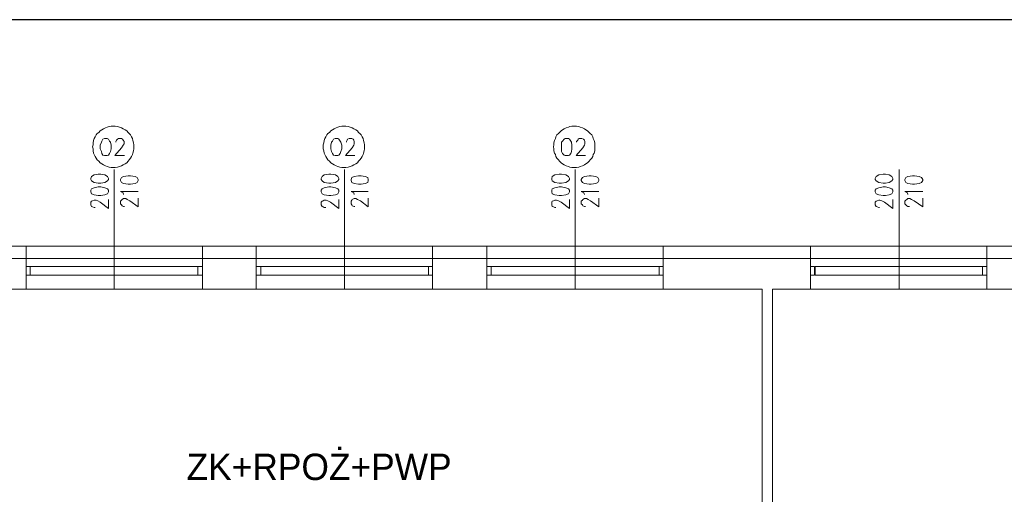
# Model space of a CAD drawing. Header units: centimetres. Extents: x -16053 to 7031, y -7778 to 254.
# Tile 123 of 256: x -12395 to -11277, y -331 to 208. Entities that reach past the tile are written whole.
import ezdxf

# ---------------------------------------------------------------- set-up
doc = ezdxf.new("R2010")
doc.units = ezdxf.units.CM
doc.header["$MEASUREMENT"] = 0
doc.layers.add('ELEKTRYKA', color=1, linetype='CONTINUOUS')
doc.layers.add('OPISY ELEKTRYCZNE', color=120, linetype='CONTINUOUS')
doc.layers.add('konstrukcja', color=250, linetype='CONTINUOUS', lineweight=15)
doc.styles.add('OPRAWY', font='txt')

msp = doc.modelspace()

# ---------------------------------------------------------------- linework, layer by layer
at = {"layer": 'konstrukcja', "linetype": 'Continuous'}
for points in [[(-12288.985, 87.251), (-12291.339, 87.251), (-12293.693, 86.662), (-12296.047, 86.074), (-12297.813, 85.485), (-12300.167, 84.308), (-12301.932, 83.131), (-12303.697, 81.954), (-12305.463, 80.189), (-12307.228, 79.012), (-12308.405, 77.246), (-12309.582, 74.892), (-12310.759, 73.127), (-12311.348, 70.773), (-12311.936, 68.419), (-12311.936, 66.065), (-12312.525, 63.711), (-12311.936, 61.357), (-12311.936, 59.003), (-12311.348, 56.649), (-12310.759, 54.884), (-12309.582, 52.53), (-12308.405, 50.765), (-12307.228, 48.999), (-12305.463, 47.234), (-12303.697, 45.468), (-12301.932, 44.291), (-12300.167, 43.114), (-12297.813, 41.937), (-12296.047, 41.349), (-12293.693, 40.76), (-12291.339, 40.172), (-12288.985, 40.172), (-12286.631, 40.172), (-12284.277, 40.76), (-12281.924, 41.349), (-12279.57, 41.937), (-12277.804, 43.114), (-12275.45, 44.291), (-12273.685, 45.468), (-12271.919, 47.234), (-12270.742, 48.999), (-12269.565, 50.765), (-12268.388, 52.53), (-12267.211, 54.884), (-12266.623, 56.649), (-12266.034, 59.003), (-12265.446, 61.357), (-12265.446, 63.711), (-12265.446, 66.065), (-12266.034, 68.419), (-12266.623, 70.773), (-12267.211, 73.127), (-12268.388, 74.892), (-12269.565, 77.246), (-12270.742, 79.012), (-12271.919, 80.189), (-12273.685, 81.954), (-12275.45, 83.131), (-12277.804, 84.308), (-12279.57, 85.485), (-12281.924, 86.074), (-12284.277, 86.662), (-12286.631, 87.251), (-12288.985, 87.251)], [(-12027.11, 87.251), (-12029.464, 87.251), (-12031.817, 86.662), (-12034.171, 86.074), (-12035.937, 85.485), (-12038.291, 84.308), (-12040.056, 83.131), (-12041.822, 81.954), (-12043.587, 80.189), (-12045.353, 79.012), (-12046.53, 77.246), (-12047.707, 74.892), (-12048.884, 73.127), (-12049.472, 70.773), (-12050.06, 68.419), (-12050.649, 66.065), (-12050.649, 63.711), (-12050.649, 61.357), (-12050.06, 59.003), (-12049.472, 56.649), (-12048.884, 54.884), (-12047.707, 52.53), (-12046.53, 50.765), (-12045.353, 48.999), (-12043.587, 47.234), (-12041.822, 45.468), (-12040.056, 44.291), (-12038.291, 43.114), (-12035.937, 41.937), (-12034.171, 41.349), (-12031.817, 40.76), (-12029.464, 40.172), (-12027.11, 40.172), (-12024.756, 40.172), (-12022.402, 40.76), (-12020.048, 41.349), (-12017.694, 41.937), (-12015.928, 43.114), (-12013.574, 44.291), (-12011.809, 45.468), (-12010.632, 47.234), (-12008.867, 48.999), (-12007.69, 50.765), (-12006.513, 52.53), (-12005.336, 54.884), (-12004.747, 56.649), (-12004.159, 59.003), (-12003.57, 61.357), (-12003.57, 63.711), (-12003.57, 66.065), (-12004.159, 68.419), (-12004.747, 70.773), (-12005.336, 73.127), (-12006.513, 74.892), (-12007.69, 77.246), (-12008.867, 79.012), (-12010.632, 80.189), (-12011.809, 81.954), (-12013.574, 83.131), (-12015.928, 84.308), (-12017.694, 85.485), (-12020.048, 86.074), (-12022.402, 86.662), (-12024.756, 87.251), (-12027.11, 87.251)], [(-11765.822, 87.251), (-11768.176, 87.251), (-11770.53, 86.662), (-11772.296, 86.074), (-11774.65, 85.485), (-11777.004, 84.308), (-11778.769, 83.131), (-11780.534, 81.954), (-11782.3, 80.189), (-11783.477, 79.012), (-11785.242, 77.246), (-11786.419, 74.892), (-11787.008, 73.127), (-11788.185, 70.773), (-11788.773, 68.419), (-11788.773, 66.065), (-11789.362, 63.711), (-11788.773, 61.357), (-11788.773, 59.003), (-11788.185, 56.649), (-11787.008, 54.884), (-11786.419, 52.53), (-11785.242, 50.765), (-11783.477, 48.999), (-11782.3, 47.234), (-11780.534, 45.468), (-11778.769, 44.291), (-11777.004, 43.114), (-11774.65, 41.937), (-11772.296, 41.349), (-11770.53, 40.76), (-11768.176, 40.172), (-11765.822, 40.172), (-11762.88, 40.172), (-11760.526, 40.76), (-11758.76, 41.349), (-11756.407, 41.937), (-11754.053, 43.114), (-11752.287, 44.291), (-11750.522, 45.468), (-11748.756, 47.234), (-11747.579, 48.999), (-11745.814, 50.765), (-11744.637, 52.53), (-11744.048, 54.884), (-11742.871, 56.649), (-11742.283, 59.003), (-11742.283, 61.357), (-11742.283, 63.711), (-11742.283, 66.065), (-11742.283, 68.419), (-11742.871, 70.773), (-11744.048, 73.127), (-11744.637, 74.892), (-11745.814, 77.246), (-11747.579, 79.012), (-11748.756, 80.189), (-11750.522, 81.954), (-11752.287, 83.131), (-11754.053, 84.308), (-11756.407, 85.485), (-11758.76, 86.074), (-11760.526, 86.662), (-11762.88, 87.251), (-11765.822, 87.251)], [(-12298.99, 73.127), (-12300.755, 72.538), (-12301.932, 70.185), (-12302.52, 69.008), (-12303.697, 65.477), (-12303.697, 61.357), (-12302.52, 58.415), (-12301.932, 56.061), (-12300.755, 54.295), (-12298.99, 53.707), (-12296.047, 53.707), (-12294.282, 54.295), (-12293.105, 56.061), (-12291.928, 58.415), (-12291.339, 61.357), (-12291.339, 65.477), (-12291.928, 69.008), (-12293.105, 70.185), (-12294.282, 72.538), (-12296.047, 73.127), (-12298.99, 73.127)], [(-12286.043, 69.008), (-12286.043, 69.596), (-12285.454, 71.362), (-12284.277, 72.538), (-12283.1, 73.127), (-12279.57, 73.127), (-12278.393, 72.538), (-12277.804, 71.362), (-12276.627, 69.596), (-12276.627, 67.242), (-12277.804, 65.477), (-12279.57, 62.534), (-12287.22, 53.707), (-12276.039, 53.707)], [(-12037.114, 73.127), (-12038.879, 72.538), (-12040.056, 70.185), (-12041.233, 69.008), (-12041.822, 65.477), (-12041.822, 61.357), (-12041.233, 58.415), (-12040.056, 56.061), (-12038.879, 54.295), (-12037.114, 53.707), (-12034.171, 53.707), (-12032.994, 54.295), (-12031.229, 56.061), (-12030.64, 58.415), (-12029.464, 61.357), (-12029.464, 65.477), (-12030.64, 69.008), (-12031.229, 70.185), (-12032.994, 72.538), (-12034.171, 73.127), (-12037.114, 73.127)], [(-12024.167, 69.008), (-12024.167, 69.596), (-12023.579, 71.362), (-12022.99, 72.538), (-12021.225, 73.127), (-12018.282, 73.127), (-12016.517, 72.538), (-12015.928, 71.362), (-12015.34, 69.596), (-12015.34, 67.242), (-12015.928, 65.477), (-12017.694, 62.534), (-12025.344, 53.707), (-12014.751, 53.707)], [(-11775.827, 73.127), (-11777.004, 72.538), (-11778.769, 70.185), (-11779.946, 69.008), (-11779.946, 65.477), (-11779.946, 61.357), (-11779.946, 58.415), (-11778.769, 56.061), (-11777.004, 54.295), (-11775.827, 53.707), (-11772.296, 53.707), (-11771.119, 54.295), (-11769.353, 56.061), (-11768.765, 58.415), (-11768.176, 61.357), (-11768.176, 65.477), (-11768.765, 69.008), (-11769.353, 70.185), (-11771.119, 72.538), (-11772.296, 73.127), (-11775.827, 73.127)], [(-11762.88, 69.008), (-11762.88, 69.596), (-11761.703, 71.362), (-11761.114, 72.538), (-11759.937, 73.127), (-11756.995, 73.127), (-11755.23, 72.538), (-11754.053, 71.362), (-11753.464, 69.596), (-11753.464, 67.242), (-11754.053, 65.477), (-11755.818, 62.534), (-11763.468, 53.707), (-11752.876, 53.707)], [(-12287.808, 37.818), (-12287.808, -98.122)], [(-12026.521, 37.818), (-12026.521, -98.122)], [(-11764.645, 37.818), (-11764.645, -98.122)], [(-11396.842, 37.818), (-11396.842, -98.122)], [(-12314.29, 26.637), (-12313.702, 24.871), (-12310.759, 23.106), (-12306.051, 22.517), (-12303.109, 22.517), (-12298.401, 23.106), (-12295.459, 24.871), (-12294.282, 26.637), (-12294.282, 27.814), (-12295.459, 30.168), (-12298.401, 31.933), (-12303.109, 32.522), (-12306.051, 32.522), (-12310.759, 31.933), (-12313.702, 30.168), (-12314.29, 27.814), (-12314.29, 26.637)], [(-12280.747, 25.46), (-12279.57, 23.106), (-12277.216, 21.929), (-12271.919, 21.34), (-12269.565, 21.34), (-12264.269, 21.929), (-12261.915, 23.106), (-12260.738, 25.46), (-12260.738, 26.637), (-12261.915, 28.991), (-12264.269, 30.168), (-12269.565, 30.756), (-12271.919, 30.756), (-12277.216, 30.168), (-12279.57, 28.991), (-12280.747, 26.637), (-12280.747, 25.46)], [(-12053.003, 26.637), (-12051.826, 24.871), (-12049.472, 23.106), (-12044.176, 22.517), (-12041.822, 22.517), (-12036.525, 23.106), (-12034.171, 24.871), (-12032.994, 26.637), (-12032.994, 27.814), (-12034.171, 30.168), (-12036.525, 31.933), (-12041.822, 32.522), (-12044.176, 32.522), (-12049.472, 31.933), (-12051.826, 30.168), (-12053.003, 27.814), (-12053.003, 26.637)], [(-12018.871, 25.46), (-12018.282, 23.106), (-12015.34, 21.929), (-12010.632, 21.34), (-12007.69, 21.34), (-12002.982, 21.929), (-12000.039, 23.106), (-11999.451, 25.46), (-11999.451, 26.637), (-12000.039, 28.991), (-12002.982, 30.168), (-12007.69, 30.756), (-12010.632, 30.756), (-12015.34, 30.168), (-12018.282, 28.991), (-12018.871, 26.637), (-12018.871, 25.46)], [(-11791.127, 26.637), (-11790.539, 24.871), (-11787.596, 23.106), (-11782.888, 22.517), (-11779.946, 22.517), (-11775.238, 23.106), (-11772.296, 24.871), (-11771.119, 26.637), (-11771.119, 27.814), (-11772.296, 30.168), (-11775.238, 31.933), (-11779.946, 32.522), (-11782.888, 32.522), (-11787.596, 31.933), (-11790.539, 30.168), (-11791.127, 27.814), (-11791.127, 26.637)], [(-11757.584, 25.46), (-11756.407, 23.106), (-11754.053, 21.929), (-11748.756, 21.34), (-11746.402, 21.34), (-11741.106, 21.929), (-11738.752, 23.106), (-11737.575, 25.46), (-11737.575, 26.637), (-11738.752, 28.991), (-11741.106, 30.168), (-11746.402, 30.756), (-11748.756, 30.756), (-11754.053, 30.168), (-11756.407, 28.991), (-11757.584, 26.637), (-11757.584, 25.46)], [(-11423.913, 26.637), (-11422.736, 24.871), (-11419.793, 23.106), (-11415.085, 22.517), (-11412.143, 22.517), (-11408.024, 23.106), (-11405.081, 24.871), (-11403.904, 26.637), (-11403.904, 27.814), (-11405.081, 30.168), (-11408.024, 31.933), (-11412.143, 32.522), (-11415.085, 32.522), (-11419.793, 31.933), (-11422.736, 30.168), (-11423.913, 27.814), (-11423.913, 26.637)], [(-11390.369, 25.46), (-11389.192, 23.106), (-11386.838, 21.929), (-11381.542, 21.34), (-11379.188, 21.34), (-11373.891, 21.929), (-11371.537, 23.106), (-11369.772, 25.46), (-11369.772, 26.637), (-11371.537, 28.991), (-11373.891, 30.168), (-11379.188, 30.756), (-11381.542, 30.756), (-11386.838, 30.168), (-11389.192, 28.991), (-11390.369, 26.637), (-11390.369, 25.46)], [(-12314.29, 12.513), (-12313.702, 10.159), (-12310.759, 8.982), (-12306.051, 8.394), (-12303.109, 8.394), (-12298.401, 8.982), (-12295.459, 10.159), (-12294.282, 12.513), (-12294.282, 14.278), (-12295.459, 16.044), (-12298.401, 17.221), (-12303.109, 18.398), (-12306.051, 18.398), (-12310.759, 17.221), (-12313.702, 16.044), (-12314.29, 14.278), (-12314.29, 12.513)], [(-12277.216, 9.571), (-12277.804, 11.336), (-12280.747, 13.102), (-12260.738, 13.102)], [(-12053.003, 12.513), (-12051.826, 10.159), (-12049.472, 8.982), (-12044.176, 8.394), (-12041.822, 8.394), (-12036.525, 8.982), (-12034.171, 10.159), (-12032.994, 12.513), (-12032.994, 14.278), (-12034.171, 16.044), (-12036.525, 17.221), (-12041.822, 18.398), (-12044.176, 18.398), (-12049.472, 17.221), (-12051.826, 16.044), (-12053.003, 14.278), (-12053.003, 12.513)], [(-12015.34, 9.571), (-12015.928, 11.336), (-12018.871, 13.102), (-11999.451, 13.102)], [(-11791.127, 12.513), (-11790.539, 10.159), (-11787.596, 8.982), (-11782.888, 8.394), (-11779.946, 8.394), (-11775.238, 8.982), (-11772.296, 10.159), (-11771.119, 12.513), (-11771.119, 14.278), (-11772.296, 16.044), (-11775.238, 17.221), (-11779.946, 18.398), (-11782.888, 18.398), (-11787.596, 17.221), (-11790.539, 16.044), (-11791.127, 14.278), (-11791.127, 12.513)], [(-11754.053, 9.571), (-11754.641, 11.336), (-11757.584, 13.102), (-11737.575, 13.102)], [(-11423.913, 12.513), (-11422.736, 10.159), (-11419.793, 8.982), (-11415.085, 8.394), (-11412.143, 8.394), (-11408.024, 8.982), (-11405.081, 10.159), (-11403.904, 12.513), (-11403.904, 14.278), (-11405.081, 16.044), (-11408.024, 17.221), (-11412.143, 18.398), (-11415.085, 18.398), (-11419.793, 17.221), (-11422.736, 16.044), (-11423.913, 14.278), (-11423.913, 12.513)], [(-11386.838, 9.571), (-11387.427, 11.336), (-11390.369, 13.102), (-11369.772, 13.102)], [(-12309.582, -5.142), (-12310.759, -5.142), (-12312.525, -4.553), (-12313.702, -3.965), (-12314.29, -2.199), (-12314.29, 0.743), (-12313.702, 1.92), (-12312.525, 2.509), (-12310.759, 3.097), (-12308.405, 3.097), (-12306.64, 2.509), (-12303.697, 0.743), (-12294.282, -6.318), (-12294.282, 3.686)], [(-12276.039, -3.965), (-12277.216, -3.965), (-12278.981, -3.376), (-12279.57, -2.199), (-12280.747, -1.022), (-12280.747, 1.92), (-12279.57, 3.097), (-12278.981, 3.686), (-12277.216, 4.863), (-12274.862, 4.863), (-12273.096, 3.686), (-12270.154, 2.509), (-12260.738, -4.553), (-12260.738, 5.451)], [(-12047.707, -5.142), (-12049.472, -5.142), (-12050.649, -4.553), (-12051.826, -3.965), (-12053.003, -2.199), (-12053.003, 0.743), (-12051.826, 1.92), (-12050.649, 2.509), (-12049.472, 3.097), (-12047.118, 3.097), (-12045.353, 2.509), (-12042.41, 0.743), (-12032.994, -6.318), (-12032.994, 3.686)], [(-12014.751, -3.965), (-12015.34, -3.965), (-12017.694, -3.376), (-12018.282, -2.199), (-12018.871, -1.022), (-12018.871, 1.92), (-12018.282, 3.097), (-12017.694, 3.686), (-12015.34, 4.863), (-12013.574, 4.863), (-12011.809, 3.686), (-12008.278, 2.509), (-11999.451, -4.553), (-11999.451, 5.451)], [(-11786.419, -5.142), (-11787.596, -5.142), (-11789.362, -4.553), (-11790.539, -3.965), (-11791.127, -2.199), (-11791.127, 0.743), (-11790.539, 1.92), (-11789.362, 2.509), (-11787.596, 3.097), (-11785.831, 3.097), (-11783.477, 2.509), (-11780.534, 0.743), (-11771.119, -6.318), (-11771.119, 3.686)], [(-11752.876, -3.965), (-11754.053, -3.965), (-11755.818, -3.376), (-11756.407, -2.199), (-11757.584, -1.022), (-11757.584, 1.92), (-11756.407, 3.097), (-11755.818, 3.686), (-11754.053, 4.863), (-11751.699, 4.863), (-11749.933, 3.686), (-11746.991, 2.509), (-11737.575, -4.553), (-11737.575, 5.451)], [(-11419.205, -5.142), (-11419.793, -5.142), (-11421.559, -4.553), (-11422.736, -3.965), (-11423.913, -2.199), (-11423.913, 0.743), (-11422.736, 1.92), (-11421.559, 2.509), (-11419.793, 3.097), (-11418.616, 3.097), (-11416.262, 2.509), (-11413.32, 0.743), (-11403.904, -6.318), (-11403.904, 3.686)], [(-11385.073, -3.965), (-11386.838, -3.965), (-11388.015, -3.376), (-11389.192, -2.199), (-11390.369, -1.022), (-11390.369, 1.92), (-11389.192, 3.097), (-11388.015, 3.686), (-11386.838, 4.863), (-11384.484, 4.863), (-11382.719, 3.686), (-11379.776, 2.509), (-11369.772, -4.553), (-11369.772, 5.451)], [(-15638.641, -564.503), (-12486.132, -564.503), (-12486.132, -63.402), (-12486.132, -49.278), (-10713.023, -49.278), (-10698.899, -49.278), (-10698.899, -2695.694), (-10698.899, -2681.571), (-10462.328, -2681.571), (-10448.205, -2681.571), (-10448.205, -2749.835), (-10448.205, -2763.958), (-10462.328, -2763.958), (-10481.16, -2763.958), (-10481.16, -2855.762), (-10462.328, -2855.762), (-10448.205, -2855.762), (-10448.205, -2930.5), (-10448.205, -2944.623), (-10698.899, -2944.623), (-10698.899, -4582.965)], [(-12387.851, -63.402), (-12387.851, -49.278)], [(-12187.766, -63.402), (-12187.766, -49.278)], [(-12126.564, -63.402), (-12126.564, -49.278)], [(-11926.479, -63.402), (-11926.479, -49.278)], [(-11864.688, -49.866), (-11865.276, -49.278)], [(-11864.688, -63.402), (-11864.688, -49.278)], [(-11664.603, -63.402), (-11664.603, -49.278)], [(-11497.473, -63.402), (-11497.473, -49.278)], [(-11297.388, -63.402), (-11297.388, -49.278)], [(-12472.008, -578.626), (-12472.008, -63.402), (-12387.851, -63.402)], [(-12387.851, -98.122), (-12387.851, -63.402)], [(-12387.851, -63.402), (-12187.766, -63.402)], [(-12126.564, -63.402), (-12187.766, -63.402), (-12187.766, -98.122), (-12126.564, -98.122), (-12126.564, -63.402)], [(-12187.766, -98.122), (-12187.766, -63.402)], [(-12126.564, -98.122), (-12126.564, -63.402)], [(-12126.564, -63.402), (-11926.479, -63.402)], [(-11926.479, -98.122), (-11864.688, -98.122), (-11864.688, -63.402), (-11926.479, -63.402), (-11926.479, -98.122)], [(-11926.479, -98.122), (-11926.479, -63.402)], [(-11864.688, -98.122), (-11864.688, -63.402)], [(-11864.688, -63.402), (-11664.603, -63.402)], [(-11497.473, -63.402), (-11664.603, -63.402)], [(-11664.603, -98.122), (-11664.603, -63.402)], [(-11497.473, -98.122), (-11497.473, -63.402)], [(-11497.473, -63.402), (-11297.388, -63.402)], [(-11297.388, -98.122), (-11297.388, -63.402)], [(-11297.388, -98.122), (-11235.597, -98.122), (-11235.597, -63.402), (-11297.388, -63.402), (-11297.388, -98.122)], [(-12387.851, -72.229), (-12387.851, -82.233), (-12383.143, -82.233), (-12383.143, -72.229), (-12387.851, -72.229)], [(-12187.766, -72.229), (-12383.143, -72.229), (-12383.143, -82.233), (-12187.766, -82.233), (-12187.766, -72.229)], [(-12193.062, -72.229), (-12193.062, -82.233), (-12187.766, -82.233), (-12187.766, -72.229), (-12193.062, -72.229)], [(-12126.564, -72.229), (-12126.564, -82.233), (-12121.267, -82.233), (-12121.267, -72.229), (-12126.564, -72.229)], [(-11926.479, -72.229), (-12121.267, -72.229), (-12121.267, -82.233), (-11926.479, -82.233), (-11926.479, -72.229)], [(-11931.187, -72.229), (-11931.187, -82.233), (-11926.479, -82.233), (-11926.479, -72.229), (-11931.187, -72.229)], [(-11864.688, -72.229), (-11864.688, -82.233), (-11859.98, -82.233), (-11859.98, -72.229), (-11864.688, -72.229)], [(-11664.603, -72.229), (-11859.98, -72.229), (-11859.98, -82.233), (-11664.603, -82.233), (-11664.603, -72.229)], [(-11669.311, -72.229), (-11669.311, -82.233), (-11664.603, -82.233), (-11664.603, -72.229), (-11669.311, -72.229)], [(-11497.473, -72.229), (-11497.473, -82.233), (-11492.765, -82.233), (-11492.765, -72.229), (-11497.473, -72.229)], [(-11297.388, -72.229), (-11492.177, -72.229), (-11492.177, -82.233), (-11297.388, -82.233), (-11297.388, -72.229)], [(-11302.096, -72.229), (-11302.096, -82.233), (-11297.388, -82.233), (-11297.388, -72.229), (-11302.096, -72.229)], [(-12191.885, -754.871), (-12437.288, -754.871), (-12437.288, -98.122), (-12387.851, -98.122)], [(-12387.851, -98.122), (-12187.766, -98.122)], [(-12126.564, -98.122), (-11926.479, -98.122)], [(-11864.688, -98.122), (-11664.603, -98.122)], [(-11664.603, -98.122), (-11552.202, -98.122)], [(-11552.202, -98.122), (-11552.202, -754.871)], [(-11540.433, -98.122), (-11540.433, -754.871)], [(-11540.433, -98.122), (-11497.473, -98.122)], [(-11497.473, -98.122), (-11297.388, -98.122)]]:
    msp.add_lwpolyline(points, dxfattribs=at)
at = {"layer": 'OPISY ELEKTRYCZNE', "linetype": 'ByBlock'}
msp.add_lwpolyline([(-16053.303, 208.272), (-10394.63, 208.272), (-10394.63, -7195.77), (-16053.303, -7195.77)], close=True, dxfattribs=at)

# ---------------------------------------------------------------- texts
at = {"layer": 'ELEKTRYKA', "style": 'OPRAWY'}
msp.add_text('ZK+RPOŻ+PWP', height=30, dxfattribs=at).set_placement((-12205.767, -315.08))

doc.saveas('drawing.dxf')
